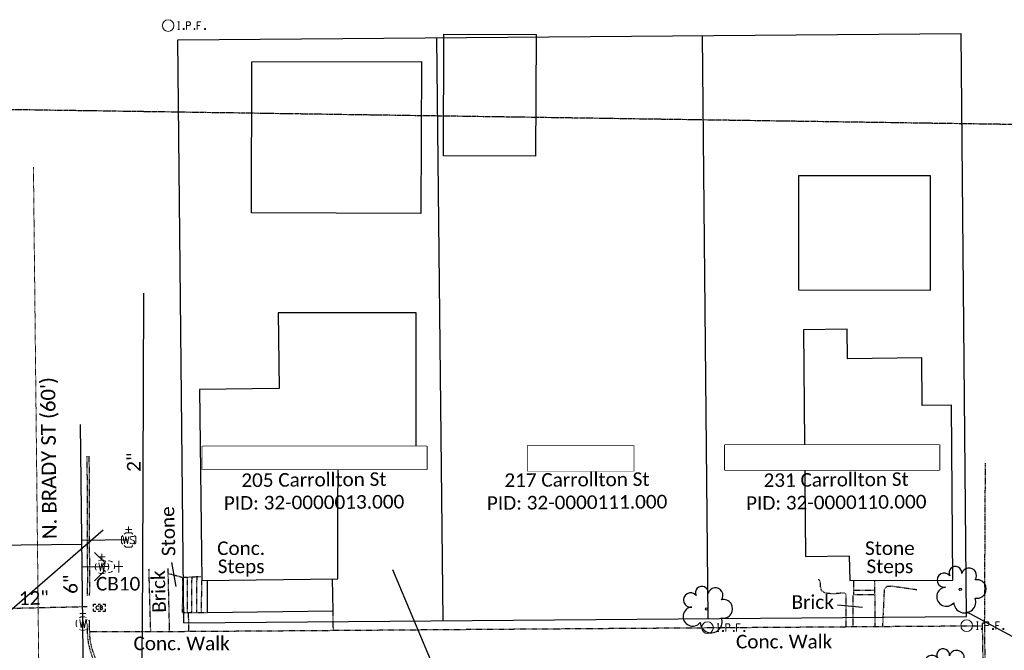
# Model space of a CAD drawing. Header units: feet. Extents: x 2296871 to 2305194, y 360020 to 364238.
# Tile 16 of 55: x 2302208 to 2302410, y 361018 to 361148. Entities that reach past the tile are written whole.
import ezdxf
from ezdxf.enums import TextEntityAlignment as Align

# ---------------------------------------------------------------- set-up
doc = ezdxf.new("R2010")
doc.units = ezdxf.units.FT
doc.header["$MEASUREMENT"] = 0
doc.set_wipeout_variables(frame=1)
for name, pattern in [('county', [1.4, 1, -0.1, 0.2, -0.1]), ('DGN Style 2', [0.017105, 0.010263, -0.006842]), ('gasex', [0]), ('OhDOT_USTN1', [0.055, 0.014, -0.041]), ('OhDOT_USTN3', [0.22, 0.165, -0.055]), ('OhDOT_USTN5', [0.11, 0.055, -0.055]), ('ohteleex', [0]), ('rowex', [0]), ('waterex', [0])]:
    doc.linetypes.add(name, pattern=pattern)
doc.layers.add('ALLIGNMENT_NOPLOT', color=1, linetype='DGN Style 2', lineweight=13, plot=False)
for name, color, linetype in [('BD_X_Building', 231, 'Continuous'), ('BD_X_Porch_or_Deck', 7, 'Continuous'), ('DR_X_Cells', 121, 'Continuous'), ('DR_X_Storm_Sewer', 151, 'OhDOT_USTN5'), ('DR_X_Text', 7, 'Continuous'), ('DV_X_County_Line', 4, 'county'), ('DV_X_Property_Line', 7, 'Continuous'), ('PV_X_Curb', 120, 'OhDOT_USTN1'), ('PV_X_EOP', 7, 'OhDOT_USTN3'), ('PV_X_Steps', 120, 'OhDOT_USTN1'), ('PV_X_Text', 7, 'Continuous'), ('PV_X_Walk', 120, 'OhDOT_USTN5'), ('RW_X_Fee_RW', 6, 'rowex'), ('RW_X_Text', 7, 'Continuous'), ('SV_X_Mon_Cells_Found', 7, 'Continuous'), ('SV_X_Text_Name', 7, 'Continuous'), ('SV_X_Text_Name_MASK', 7, 'Continuous'), ('UT_X_Gas', 2, 'gasex'), ('UT_X_Gas_Text', 7, 'Continuous'), ('UT_X_Overhead_Telecom', 30, 'ohteleex'), ('UT_X_Water', 133, 'waterex'), ('UT_X_Water_Cells', 131, 'Continuous'), ('UT_X_Water_Text', 7, 'Continuous'), ('VG_X_Cells', 3, 'Continuous'), ('VG_X_Flower_Bed', 3, 'OhDOT_USTN1')]:
    doc.layers.add(name, color=color, linetype=linetype)
doc.styles.add('Simplex Normal (0.14)', font='calibri.ttf', dxfattribs={"height": 0.14})
doc.styles.add('Straight Normal (0.14) Font 30', font='calibri.ttf', dxfattribs={"height": 0.14})
doc.styles.add('Straight-Normal', font='calibri.ttf', dxfattribs={"height": 0.14})

# ---------------------------------------------------------------- blocks, each defined once
blk = doc.blocks.new('GCB-X')
at = {"layer": 'DR_X_Cells', "color": 121, "linetype": 'Continuous'}
for p, q in [((-0.062, 0.037), (-0.037, 0.037)), ((-0.062, 0.012), (-0.062, 0.037)), ((-0.012, 0.037), (0.012, 0.037)), ((0.023, 0.019), (0.007, 0.019)), ((0.007, 0.019), (0.007, -0.02)), ((0.007, 0.001), (0.024, 0.001)), ((0.037, 0.037), (0.062, 0.037)), ((0.062, 0.012), (0.062, 0.037)), ((-0.062, -0.037), (-0.062, -0.012)), ((-0.062, -0.037), (-0.037, -0.037)), ((-0.012, -0.037), (0.012, -0.037)), ((0.007, -0.02), (0.024, -0.02)), ((0.037, -0.037), (0.062, -0.037)), ((0.062, -0.037), (0.062, -0.012))]:
    blk.add_line(p, q, dxfattribs=at)
at = {"layer": 'DR_X_Cells', "color": 121, "linetype": 'Continuous', "extrusion": (0, 0, -1)}
for centre, radius, start, end in [((-0.014, 0), 0.0458, 344.8107, 15.1893), ((0.018, 0.007), 0.0127, 21.5603, 158.4397), ((-0.02, 0.01), 0.00986, 106.9987, 243.1793), ((-0.02, -0.01), 0.0117, 112.0547, 247.9453)]:
    blk.add_arc(centre, radius, start, end, dxfattribs=at)
at = {"layer": 'DR_X_Cells', "color": 121, "linetype": 'Continuous'}
blk.add_arc((-0.018, -0.007), 0.0127, 201.5603, 338.4397, dxfattribs=at)
blk = doc.blocks.new('ODOT STORM CATCH BASIN SQUARE')
blk.add_blockref('GCB-X', (0, 0))
blk = doc.blocks.new('TREE')
at = {"linetype": 'Continuous'}
blk.add_circle((0, 0), 0.012, dxfattribs=at)
for centre, radius, start, end in [((-0.049, 0.168), 0.0658, 354.0047, 205.9741), ((0.091, 0.141), 0.0776, 323.83, 165.0376), ((-0.165, 0.093), 0.0735, 39.0625, 279.5412), ((-0.143, -0.077), 0.0987, 96.1722, 320.5737), ((0.173, 0.002), 0.0957, 259.1453, 101.4596), ((0.047, -0.13), 0.114, 184.9476, 19.4572)]:
    blk.add_arc(centre, radius, start, end, dxfattribs=at)
blk = doc.blocks.new('WSS')
at = {"layer": 'UT_X_Water_Cells', "color": 133, "linetype": 'Continuous', "lineweight": 0}
for p, q in [((0.032, 0.106), (-0.032, 0.106)), ((0, 0.074), (0, 0.138)), ((0.02, 0.008), (0.055, -0.01))]:
    blk.add_line(p, q, dxfattribs=at)
at = {"layer": 'UT_X_Water_Cells', "color": 133, "linetype": 'Continuous', "lineweight": 0, "flags": 128}
for points in [[(-0.059, 0.045), (-0.074, 0.03), (-0.074, -0.03), (-0.059, -0.045)], [(-0.055, 0.035), (-0.041, -0.041), (-0.027, 0.035), (-0.013, -0.041), (0.001, 0.035)], [(0.045, 0.059), (0.03, 0.074), (-0.03, 0.074), (-0.045, 0.059)], [(0.059, -0.045), (0.074, -0.03), (0.074, 0.03), (0.059, 0.045)], [(-0.045, -0.059), (-0.03, -0.074), (0.03, -0.074), (0.045, -0.059)]]:
    blk.add_lwpolyline(points, dxfattribs=at)
at = {"layer": 'UT_X_Water_Cells', "color": 133, "linetype": 'Continuous', "lineweight": 0, "extrusion": (0, 0, -1)}
for centre, radius, start, end in [((-0.028, 0.02), 0.0135, 303.6324, 53.7413), ((-0.039, -0.005), 0.04, 61.3463, 118.6537), ((-0.037, -0.009), 0.0316, 235.6037, 316.3305), ((-0.044, -0.022), 0.017, 132.0642, 228.5117)]:
    blk.add_arc(centre, radius, start, end, dxfattribs=at)
blk = doc.blocks.new('FH')
at = {"layer": 'UT_X_Water_Cells', "color": 133, "linetype": 'Continuous', "lineweight": 0}
for p, q in [((0.06, 0.103), (-0.06, 0.103)), ((0, 0.06), (0, 0.146)), ((-0.042, -0.042), (-0.146, -0.146)), ((0.042, -0.042), (0.146, -0.146))]:
    blk.add_line(p, q, dxfattribs=at)
for start, end in [(140.021, 184.0629), (68.1395, 112.038), (356.0165, 39.9889), (211.8788, 255.8479), (283.8239, 329.9097)]:
    blk.add_arc((0, 0), 0.06, start, end, dxfattribs=at)
blk = doc.blocks.new('WGV')
at = {"layer": 'UT_X_Water_Cells', "color": 133, "linetype": 'Continuous', "lineweight": 0}
for p, q in [((0.032, 0.102), (-0.032, 0.102)), ((0, 0.07), (0, 0.134))]:
    blk.add_line(p, q, dxfattribs=at)
at = {"layer": 'UT_X_Water_Cells', "color": 133, "linetype": 'Continuous', "lineweight": 0, "flags": 128}
blk.add_lwpolyline([(-0.032, 0.041), (-0.016, -0.045), (0, 0.041), (0.016, -0.045), (0.032, 0.041)], dxfattribs=at)
at = {"layer": 'UT_X_Water_Cells', "color": 133, "linetype": 'Continuous', "lineweight": 0, "extrusion": (0, 0, -1)}
blk.add_arc((0, 0), 0.07, 330.0184, 29.9816, dxfattribs=at)
at = {"layer": 'UT_X_Water_Cells', "color": 133, "linetype": 'Continuous', "lineweight": 0}
for start, end in [(60.0184, 120.0157), (330.0184, 29.9816), (239.9843, 299.9816)]:
    blk.add_arc((0, 0), 0.07, start, end, dxfattribs=at)
blk = doc.blocks.new('IPF')
at = {"layer": 'SV_X_Mon_Cells_Found', "color": 7, "linetype": 'Continuous', "lineweight": 0, "flags": 128}
for points in [[(0.101, 0.04), (0.118, 0.04)], [(0.11, -0.04), (0.11, 0.04)], [(0.188, -0.04), (0.188, 0.04), (0.214, 0.04), (0.217, 0.039), (0.221, 0.038), (0.223, 0.037), (0.224, 0.036), (0.226, 0.032), (0.228, 0.029), (0.229, 0.024), (0.229, 0.017), (0.229, 0.014), (0.227, 0.01), (0.225, 0.006), (0.223, 0.004), (0.221, 0.003), (0.219, 0.002), (0.214, 0.001), (0.188, 0.001)], [(0.338, 0.04), (0.3, 0.04), (0.3, -0.04)], [(0.3, 0.001), (0.327, 0.001)], [(0.101, -0.04), (0.118, -0.04)], [(0.157, -0.029), (0.16, -0.029), (0.162, -0.031), (0.164, -0.033), (0.164, -0.036), (0.162, -0.039), (0.16, -0.04), (0.157, -0.04), (0.156, -0.039), (0.154, -0.036), (0.154, -0.033), (0.156, -0.031), (0.157, -0.029)], [(0.27, -0.029), (0.273, -0.029), (0.274, -0.031), (0.276, -0.033), (0.276, -0.036), (0.274, -0.039), (0.273, -0.04), (0.27, -0.04), (0.268, -0.039), (0.267, -0.036), (0.267, -0.033), (0.268, -0.031), (0.27, -0.029)], [(0.377, -0.029), (0.38, -0.029), (0.382, -0.031), (0.383, -0.033), (0.383, -0.036), (0.382, -0.039), (0.38, -0.04), (0.377, -0.04), (0.376, -0.039), (0.374, -0.036), (0.374, -0.033), (0.376, -0.031), (0.377, -0.029)]]:
    blk.add_lwpolyline(points, dxfattribs=at)
at = {"layer": 'SV_X_Mon_Cells_Found', "color": 7, "linetype": 'Continuous', "lineweight": 0}
blk.add_circle((0, 0), 0.06, dxfattribs=at)

msp = doc.modelspace()

# ---------------------------------------------------------------- linework, layer by layer
at = {"layer": 'ALLIGNMENT_NOPLOT'}
msp.add_lwpolyline([(2302213.17, 360853.49), (2302210.36, 361117.44)], dxfattribs=at)
at = {"layer": 'BD_X_Building', "flags": 128}
for points in [[(2302313.83, 361119.65), (2302294.85, 361119.73), (2302294.94, 361144.75), (2302313.93, 361144.68)], [(2302255.39, 361139.08), (2302290.3, 361139.13), (2302290.21, 361107.88), (2302255.31, 361107.98)], [(2302289.22, 361087.38), (2302260.81, 361087.39), (2302261.01, 361071.83), (2302244.56, 361071.62), (2302245.07, 361032.29), (2302273.05, 361032.66), (2302273.08, 361046.04), (2302273.18, 361056.66), (2302289.21, 361056.67), (2302289.22, 361087.38)], [(2302399.51, 361068.38), (2302393.5, 361068.32), (2302393.42, 361078.11), (2302378.06, 361077.96), (2302378.01, 361084.01), (2302369.02, 361083.92), (2302369.46, 361037.22), (2302378.46, 361037.36), (2302378.55, 361032.28), (2302399.79, 361032.41)]]:
    msp.add_lwpolyline(points, close=True, dxfattribs=at)
at = {"layer": 'BD_X_Building'}
msp.add_lwpolyline([(2302368, 361115.6), (2302367.99, 361092.11), (2302395.18, 361092.1), (2302395.19, 361115.59)], close=True, dxfattribs=at)
at = {"layer": 'BD_X_Porch_or_Deck'}
msp.add_lwpolyline([(2302246.13, 361032.31), (2302246.17, 361025.71), (2302272.1, 361026.06), (2302271.97, 361032.65)], dxfattribs=at)
at = {"layer": 'DR_X_Storm_Sewer', "flags": 128}
msp.add_lwpolyline([(2302197.51, 361026.42), (2302221.44, 361026.96)], dxfattribs=at)
at = {"layer": 'DV_X_County_Line', "flags": 128}
msp.add_lwpolyline([(2304176, 361100.08), (2301489.76, 361139.8), (2300919.04, 361144.27)], dxfattribs=at)
at = {"layer": 'DV_X_Property_Line'}
for points in [[(2302293.41, 361144.02), (2302294.69, 361024.02)], [(2302348.18, 361144.47), (2302349.3, 361024.48)]]:
    msp.add_lwpolyline(points, dxfattribs=at)
at = {"layer": 'PV_X_Curb', "flags": 128}
for points in [[(2302221.36, 361057.9), (2302221.42, 361051.06), (2302221.41, 361041.06), (2302221.41, 361040.48), (2302221.48, 361033.55), (2302221.44, 361029.24), (2302221.44, 361029.21)], [(2302221.94, 361029.24), (2302221.98, 361033.55), (2302221.91, 361040.48), (2302221.91, 361041.06), (2302221.92, 361051.06), (2302221.86, 361057.9)], [(2302221.44, 361024.24), (2302221.24, 361024.25), (2302221.26, 361023.53), (2302221.41, 361023.44), (2302221.42, 361023.05), (2302221.44, 361022.11), (2302221.47, 361021.17), (2302221.55, 361020.23), (2302221.66, 361019.43), (2302221.82, 361018.75), (2302221.96, 361018.14), (2302222.4, 361016.84), (2302222.91, 361015.49), (2302223.5, 361014.21), (2302224.07, 361013.23), (2302224.93, 361011.86), (2302225.74, 361010.85), (2302226.78, 361009.81), (2302227.47, 361009.21), (2302228.01, 361008.84), (2302228.94, 361008.29), (2302230.12, 361007.78), (2302231.17, 361007.39), (2302231.92, 361007.2), (2302233.07, 361006.98), (2302235.05, 361006.7), (2302237.18, 361006.46), (2302238.24, 361006.53)], [(2302238.25, 361007.03), (2302238.25, 361007.03), (2302237.24, 361006.95), (2302235.11, 361007.19), (2302233.15, 361007.48), (2302232.03, 361007.69), (2302231.32, 361007.87), (2302230.31, 361008.24), (2302229.17, 361008.74), (2302228.28, 361009.26), (2302227.77, 361009.6), (2302227.12, 361010.18), (2302226.11, 361011.19), (2302225.34, 361012.15), (2302224.5, 361013.48), (2302223.95, 361014.44), (2302223.38, 361015.68), (2302222.87, 361017.01), (2302222.44, 361018.28), (2302222.31, 361018.86), (2302222.16, 361019.52), (2302222.05, 361020.29), (2302221.97, 361021.2), (2302221.94, 361022.12), (2302221.92, 361023.06), (2302221.89, 361023.72), (2302221.94, 361023.71), (2302221.94, 361024.31)], [(2302243.24, 361006.39), (2302245.14, 361006.33), (2302248.06, 361006.31), (2302251.04, 361006.29), (2302253.32, 361006.35), (2302256, 361006.42), (2302266, 361006.54), (2302273.12, 361006.63), (2302283.12, 361006.71), (2302287.77, 361006.74), (2302297.77, 361006.79), (2302307.77, 361006.87), (2302307.89, 361006.87), (2302309.18, 361006.88), (2302319.18, 361006.94), (2302329.18, 361007.01), (2302331.48, 361007.02), (2302336.04, 361007.07), (2302345.98, 361007.13), (2302354.99, 361007.23), (2302361.39, 361007.3), (2302371.39, 361007.41), (2302380.34, 361007.46), (2302386.73, 361007.55), (2302393.79, 361007.6), (2302398, 361007.7), (2302399.02, 361007.72), (2302400.04, 361007.8), (2302401.14, 361008), (2302402.51, 361008.37), (2302403.39, 361008.73), (2302404.37, 361009.32), (2302404.99, 361009.87), (2302405.42, 361010.35), (2302405.74, 361010.84), (2302406.06, 361011.49), (2302406.32, 361012.08), (2302406.49, 361012.71), (2302406.56, 361013.25), (2302406.4, 361019.19), (2302406.35, 361023.56), (2302405.85, 361023.55), (2302405.9, 361019.18), (2302406.06, 361013.28), (2302406, 361012.81), (2302405.85, 361012.25), (2302405.61, 361011.7), (2302405.31, 361011.09), (2302405.03, 361010.65), (2302404.64, 361010.23), (2302404.07, 361009.72), (2302403.16, 361009.18), (2302402.35, 361008.85), (2302401.03, 361008.49), (2302399.98, 361008.3), (2302399, 361008.22), (2302397.99, 361008.2), (2302393.79, 361008.1), (2302386.72, 361008.05), (2302380.34, 361007.96), (2302371.39, 361007.91), (2302361.39, 361007.8), (2302354.99, 361007.73), (2302345.98, 361007.63), (2302336.04, 361007.57), (2302331.48, 361007.52), (2302329.17, 361007.51), (2302319.17, 361007.44), (2302309.17, 361007.38), (2302307.89, 361007.37), (2302307.76, 361007.37), (2302297.76, 361007.29), (2302287.77, 361007.24), (2302283.12, 361007.21), (2302273.11, 361007.13), (2302265.99, 361007.04), (2302255.99, 361006.92), (2302253.31, 361006.85), (2302251.03, 361006.79), (2302248.06, 361006.81), (2302245.15, 361006.83), (2302243.25, 361006.89)]]:
    msp.add_lwpolyline(points, dxfattribs=at)
at = {"layer": 'PV_X_EOP', "flags": 128}
msp.add_lwpolyline([(2302406.35, 361023.56), (2302406.52, 361056.48)], dxfattribs=at)
at = {"layer": 'PV_X_Steps', "flags": 128}
for points in [[(2302245.06, 361033.09), (2302241.06, 361032.91), (2302241.03, 361025.75), (2302246.17, 361025.71)], [(2302242.05, 361032.95), (2302242.03, 361030.74), (2302242, 361027.69), (2302242, 361025.74)], [(2302243, 361025.73), (2302242.97, 361028.87), (2302243.04, 361033)], [(2302244, 361033.04), (2302243.95, 361029.28), (2302243.96, 361025.73)], [(2302244.97, 361025.72), (2302245.07, 361032.29)], [(2302379.3, 361032.28), (2302379.3, 361029.43), (2302383.74, 361029.43), (2302383.74, 361032.31)], [(2302379.3, 361030.34), (2302383.74, 361030.34)]]:
    msp.add_lwpolyline(points, dxfattribs=at)
at = {"layer": 'PV_X_Text'}
for points in [[(2302238.83, 361036.04), (2302239.71, 361031.05)], [(2302376.03, 361027.32), (2302381.19, 361026.83)]]:
    msp.add_lwpolyline(points, dxfattribs=at)
at = {"layer": 'PV_X_Walk', "flags": 128}
for points in [[(2302234.1, 361034.7), (2302234.31, 361027.04), (2302234.46, 361021.89)], [(2302238.42, 361021.86), (2302238.18, 361031.85), (2302238.11, 361034.75)], [(2302238.17, 361033.77), (2302241.06, 361032.98)], [(2302379.24, 361022.82), (2302379.24, 361029.43), (2302379.3, 361029.43)], [(2302383.73, 361029.43), (2302383.73, 361022.85)], [(2302242.41, 361021.85), (2302242.31, 361025.74)], [(2302221.95, 361021.82), (2302231.93, 361021.84), (2302241.93, 361021.85), (2302242.21, 361021.85), (2302252.21, 361021.92), (2302262.21, 361021.99), (2302272.21, 361022.06), (2302282.21, 361022.13), (2302292.21, 361022.21), (2302302.21, 361022.28), (2302312.21, 361022.35), (2302322.21, 361022.42), (2302332.21, 361022.49), (2302342.21, 361022.56), (2302352.21, 361022.63), (2302362.21, 361022.7), (2302372.21, 361022.77), (2302380.47, 361022.83), (2302390.47, 361022.9), (2302400.47, 361022.97), (2302405.86, 361023.01)]]:
    msp.add_lwpolyline(points, dxfattribs=at)
at = {"layer": 'RW_X_Fee_RW'}
for points in [[(2302240.08, 361143.57), (2302401.51, 361144.92)], [(2302241.36, 361023.58), (2302240.08, 361143.57)], [(2302241.36, 361023.58), (2302402.63, 361024.92)]]:
    msp.add_lwpolyline(points, dxfattribs=at)
at = {"layer": 'RW_X_Fee_RW', "flags": 128}
msp.add_lwpolyline([(2302402.63, 361024.92), (2302401.51, 361144.92)], dxfattribs=at)
at = {"layer": 'SV_X_Text_Name_MASK'}
for points in [[(2302245.19, 361059.95), (2302291.41, 361059.95), (2302291.41, 361055.17), (2302245.19, 361055.17)], [(2302312.22, 361060.08), (2302334.01, 361060.08), (2302334.01, 361054.79), (2302312.22, 361054.79)], [(2302352.82, 361060.21), (2302397.02, 361060.21), (2302397.02, 361055.05), (2302352.82, 361055.05)]]:
    msp.add_lwpolyline(points, close=True, dxfattribs=at)
at = {"layer": 'UT_X_Gas', "flags": 128}
msp.add_lwpolyline([(2302233.1, 360920.35), (2302232.75, 360953.78), (2302232.54, 360971.11), (2302232.46, 360977.57), (2302232.91, 361034.55), (2302233.1, 361091.42)], dxfattribs=at)
at = {"layer": 'UT_X_Overhead_Telecom', "ltscale": 0.77, "flags": 128}
for points in [[(2302192.32, 361014.67), (2302224.7, 361042.73)], [(2302293.05, 361013.93), (2302284.4, 361034.53)], [(2302420.81, 361016.06), (2302402.62, 361025.87)]]:
    msp.add_lwpolyline(points, dxfattribs=at)
at = {"layer": 'UT_X_Water', "flags": 128}
msp.add_lwpolyline([(2302221.57, 360929.85), (2302220.53, 361023.45), (2302220.05, 361064.41)], dxfattribs=at)
at = {"layer": 'UT_X_Water'}
for points in [[(2302229.97, 361040.67), (2302220.33, 361040.56)], [(2302189.09, 361039.45), (2302220.34, 361039.81)], [(2302225.89, 361035.18), (2302224.48, 361035.12), (2302220.4, 361035.07)]]:
    msp.add_lwpolyline(points, dxfattribs=at)
at = {"layer": 'VG_X_Flower_Bed', "flags": 128}
for points in [[(2302377.84, 361022.81), (2302377.84, 361029.35), (2302377.57, 361029.69), (2302377.16, 361029.74), (2302375.17, 361029.54), (2302373.56, 361029.7), (2302372.76, 361030.23), (2302372.52, 361031.11), (2302372.52, 361031.91), (2302372.16, 361032.58)], [(2302385.37, 361022.86), (2302385.73, 361030.6), (2302386.22, 361031.11), (2302387.11, 361031.19), (2302392.42, 361030.45)], [(2302272.03, 361026.04), (2302272.09, 361022.09)]]:
    msp.add_lwpolyline(points, dxfattribs=at)

# ---------------------------------------------------------------- block references
at = {"layer": 'DR_X_Cells', "xscale": 20, "yscale": 20, "rotation": 0.03862548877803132}
msp.add_blockref('ODOT STORM CATCH BASIN SQUARE', (2302223.94, 361026.73), dxfattribs=at)
at = {"layer": 'SV_X_Mon_Cells_Found', "xscale": 20, "yscale": 20, "zscale": 20}
for p in [(2302238.12, 361146.53), (2302402.65, 361023.02), (2302349.25, 361022.61)]:
    msp.add_blockref('IPF', p, dxfattribs=at)
at = {"layer": 'UT_X_Water_Cells', "xscale": 20, "yscale": 20}
for name, p in [('WSS', (2302229.97, 361040.67)), ('WGV', (2302224.48, 361035.12)), ('WGV', (2302220.53, 361023.45))]:
    msp.add_blockref(name, p, dxfattribs=at)
at = {"layer": 'UT_X_Water_Cells', "xscale": 20, "yscale": 20, "zscale": 20, "rotation": 270}
msp.add_blockref('FH', (2302225.89, 361035.18), dxfattribs=at)
at = {"layer": 'VG_X_Cells', "xscale": 20, "yscale": 20, "zscale": 20}
for p in [(2302401.31, 361030.52), (2302349.05, 361026.44), (2302398.77, 361013.58)]:
    msp.add_blockref('TREE', p, dxfattribs=at)

# ---------------------------------------------------------------- texts
at = {"layer": 'DR_X_Text', "insert": (2302227.81, 361031.64), "char_height": 2.8, "attachment_point": 5, "style": 'Simplex Normal (0.14)'}
msp.add_mtext('CB10', dxfattribs=at)
at = {"layer": 'DR_X_Text', "insert": (2302210.44, 361028.71), "char_height": 2.8, "attachment_point": 5, "rotation": 1.2902, "style": 'Simplex Normal (0.14)'}
msp.add_mtext('12"', dxfattribs=at)
at = {"layer": 'PV_X_Text', "char_height": 2.8, "width": 23.4667, "attachment_point": 5, "rotation": 91.6073, "style": 'Straight-Normal'}
for s, insert in [('Stone', (2302238.1, 361042.45)), ('Brick', (2302236.17, 361030.03))]:
    msp.add_mtext(s, dxfattribs=dict(at, insert=insert))
at = {"layer": 'PV_X_Text', "char_height": 2.8, "width": 26.6038, "attachment_point": 5, "line_spacing_factor": 0.8, "style": 'Straight-Normal'}
for s, insert in [('Conc.\\PSteps', (2302253.15, 361036.74)), ('Stone\\PSteps', (2302386.82, 361036.74))]:
    msp.add_mtext(s, dxfattribs=dict(at, insert=insert))
at = {"layer": 'PV_X_Text', "char_height": 2.8, "width": 23.4667, "attachment_point": 5, "style": 'Straight-Normal'}
for s, insert in [('Brick', (2302370.93, 361027.86)), ('Conc. Walk', (2302240.89, 361019.35)), ('Conc. Walk', (2302365.03, 361019.72))]:
    msp.add_mtext(s, dxfattribs=dict(at, insert=insert))
at = {"layer": 'RW_X_Text', "style": 'Simplex Normal (0.14)'}
msp.add_text("N. BRADY ST (60')", height=3, rotation=90.6105, dxfattribs=at).set_placement((2302213.5, 361057.5), align=Align.MIDDLE_CENTER)
at = {"layer": 'SV_X_Text_Name', "char_height": 2.8, "width": 77.9146, "attachment_point": 5, "rotation": 0.4791, "style": 'Simplex Normal (0.14)'}
for s, insert in [('Matthew Mobberley Etal\\P205 Carrollton St\\P\\pxqc;PID: 32-0000013.000', (2302268.14, 361053.05)), ('Dixie May\\P217 Carrollton St\\P\\pxqc;PID: 32-0000111.000', (2302322.34, 361053.05)), ('Shane & Melissa Burns\\P231 Carrollton St\\P\\pxqc;PID: 32-0000110.000', (2302375.74, 361053.05))]:
    msp.add_mtext(s, dxfattribs=dict(at, insert=insert))
at = {"layer": 'UT_X_Gas_Text', "style": 'Straight Normal (0.14) Font 30'}
msp.add_text('2"', height=2.8, rotation=89.8136, dxfattribs=at).set_placement((2302231.03, 361056.66), align=Align.MIDDLE_CENTER)
at = {"layer": 'UT_X_Water_Text', "insert": (2302218.06, 361031.54), "char_height": 2.8, "attachment_point": 5, "rotation": 90.6719, "style": 'Simplex Normal (0.14)'}
msp.add_mtext('6"', dxfattribs=at)

# ---------------------------------------------------------------- next in the draw order: wipeouts: each hides what was drawn before it
for points in [[(2302245.19, 361059.95), (2302291.41, 361059.95), (2302291.41, 361055.17), (2302245.19, 361055.17)], [(2302312.22, 361060.08), (2302334.01, 361060.08), (2302334.01, 361054.79), (2302312.22, 361054.79)], [(2302352.82, 361060.21), (2302397.02, 361060.21), (2302397.02, 361055.05), (2302352.82, 361055.05)]]:
    msp.add_wipeout(points).dxf.layer = 'SV_X_Text_Name_MASK'

doc.saveas('drawing.dxf')
